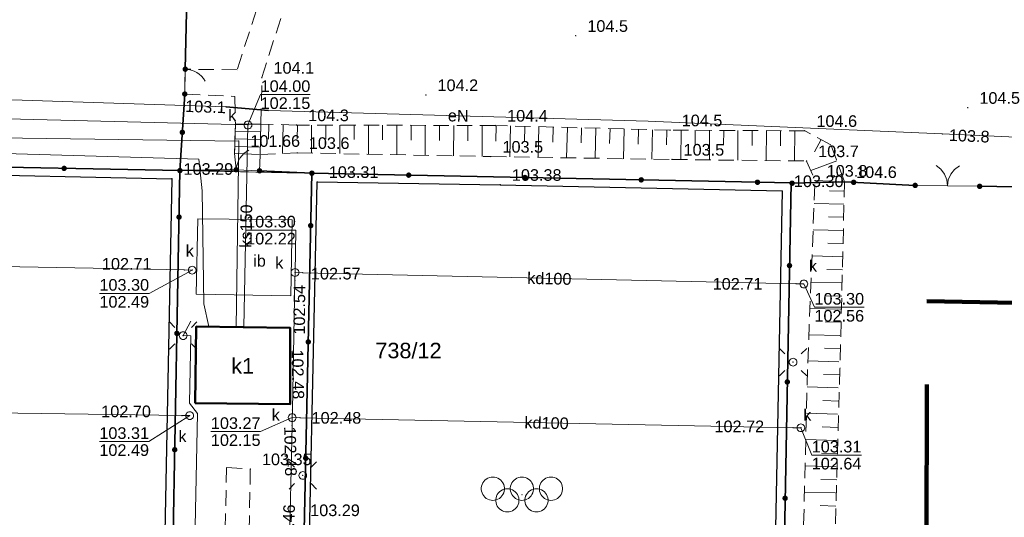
# Model space of a CAD drawing. Extents: x 6447898 to 6448503, y 5806748 to 5807122.
# Tile 15 of 50: x 6448026 to 6448089, y 5806955 to 5806987. Entities that reach past the tile are written whole.
import ezdxf
from ezdxf.enums import TextEntityAlignment as Align

# ---------------------------------------------------------------- set-up
doc = ezdxf.new("R2010")
doc.units = 0
doc.header["$PDSIZE"] = 0.75
for name, pattern in [('DASHED', [19.05, 12.7, -6.35]), ('PRZER1-1', [2, 1, -1]), ('PRZER2-1', [3, 2, -1])]:
    doc.linetypes.add(name, pattern=pattern)
doc.layers.get('0').update_dxf_attribs({"linetype": 'CONTINUOUS', "lineweight": 13})
for name, color, linetype, lineweight in [('GESBZO', 1, 'CONTINUOUS', 50), ('GESBZO_O', 1, 'CONTINUOUS', 50), ('GESDZI_O', 7, 'CONTINUOUS', 18), ('GESUZY', 3, 'PRZER1-1', 18), ('GSLKBR', 7, 'CONTINUOUS', 18), ('GSLKFU', 7, 'CONTINUOUS', 18), ('GSLKOG', 7, 'CONTINUOUS', 35), ('GSLKRW', 7, 'CONTINUOUS', 25), ('GSPWPN', 42, 'CONTINUOUS', 13), ('GSPWPN_O', 42, 'CONTINUOUS', 13), ('GSPWPS', 7, 'CONTINUOUS', 13), ('GSPWPS_O', 7, 'CONTINUOUS', 13), ('GSSIIN', 7, 'CONTINUOUS', 18), ('GSSIIN_O', 7, 'CONTINUOUS', 18), ('GSSKOD', 7, 'PRZER2-1', 18), ('GSSSCK', 7, 'CONTINUOUS', 18), ('GSSSPS', 7, 'PRZER2-1', 18), ('GSSZSN', 7, 'PRZER2-1', 18), ('GULEPR', 240, 'CONTINUOUS', 18), ('GULEPR_O', 240, 'CONTINUOUS', 18), ('GULKPR', 32, 'CONTINUOUS', 18), ('GULKPR_O', 32, 'CONTINUOUS', 18), ('GULLOB', 7, 'CONTINUOUS', 35), ('GULWPR', 5, 'CONTINUOUS', 18), ('GUPELA', 7, 'CONTINUOUS', 18), ('GUPKSD', 32, 'CONTINUOUS', 18), ('GUPKSD_O', 32, 'CONTINUOUS', 18), ('GUPPRZ', 7, 'CONTINUOUS', 18), ('GUPPRZ_O', 7, 'CONTINUOUS', 18), ('obrys', 130, 'DASHED', 120)]:
    doc.layers.add(name, color=color, linetype=linetype, lineweight=lineweight)
doc.styles.add('GEO-INFO', font='arial.ttf')

# ---------------------------------------------------------------- blocks, each defined once
blk = doc.blocks.new('KOLO')
blk.add_hatch(color=0).paths.add_polyline_path([(-0.5, 0), (-0.482963, -0.12941), (-0.433013, -0.25), (-0.353553, -0.353553), (-0.25, -0.433013), (-0.12941, -0.482963), (0, -0.5), (0.12941, -0.482963), (0.25, -0.433013), (0.353553, -0.353553), (0.433013, -0.25), (0.482963, -0.12941), (0.5, 0), (0.482963, 0.12941), (0.433013, 0.25), (0.353553, 0.353553), (0.25, 0.433013), (0.12941, 0.482963), (0, 0.5), (-0.12941, 0.482963), (-0.25, 0.433013), (-0.353553, 0.353553), (-0.433013, 0.25), (-0.482963, 0.12941)])
blk = doc.blocks.new('POINT')
at = {"color": 0}
blk.add_point((0, 0), dxfattribs=at)
blk = doc.blocks.new('SUEO')
blk.add_hatch(color=0).paths.add_polyline_path([(-0.002174, 0.089974), (0.023762, 0.086807), (0.042561, 0.0793), (0.060131, 0.066965), (0.076266, 0.047786), (0.086234, 0.025762), (0.089972, 0.002226), (0.088646, -0.015553), (0.081114, -0.038994), (0.066834, -0.060276), (0.049699, -0.075033), (0.027576, -0.085671), (0.004027, -0.08991), (-0.019639, -0.087831), (-0.040932, -0.080154), (-0.059082, -0.067892), (-0.073734, -0.051607), (-0.08374, -0.032979), (-0.089221, -0.011817), (-0.089063, 0.012951), (-0.082571, 0.035806), (-0.069528, 0.057148), (-0.048957, 0.075519), (-0.026898, 0.085887)])
at = {"color": 0}
for points in [[(-1.767767, 1.767767), (-1.06066, 1.06066)], [(1.767767, 1.767767), (1.06066, 1.06066)], [(-1.767767, -1.767767), (-1.06066, -1.06066)], [(1.767767, -1.767767), (1.06066, -1.06066)]]:
    blk.add_lwpolyline(points, dxfattribs=at)
blk = doc.blocks.new('OKRAG_PELNY')
at = {"color": 0}
blk.add_lwpolyline([(0, 0.5), (0.12941, 0.482963), (0.25, 0.433013), (0.353553, 0.353553), (0.433013, 0.25), (0.482963, 0.12941), (0.5, 0), (0.482963, -0.12941), (0.433013, -0.25), (0.353553, -0.353553), (0.25, -0.433013), (0.12941, -0.482963), (0, -0.5), (-0.12941, -0.482963), (-0.25, -0.433013), (-0.353553, -0.353553), (-0.433013, -0.25), (-0.482963, -0.12941), (-0.5, 0), (-0.482963, 0.12941), (-0.433013, 0.25), (-0.353553, 0.353553), (-0.25, 0.433013), (-0.12941, 0.482963)], close=True, dxfattribs=at)
blk = doc.blocks.new('KTOK04')
at = {"color": 0}
blk.add_lwpolyline([(0, 0), (-0.01711, -0.261052), (-0.068148, -0.517638), (-0.152241, -0.765367), (-0.267949, -1), (-0.413293, -1.217523), (-0.585786, -1.414214), (-0.782477, -1.586707), (-1, -1.732051)], dxfattribs=at)
blk = doc.blocks.new('SLBRA')
at = {"color": 0}
for points in [[(1.732051, 1), (1.414214, 0.585786), (1, 0.267949), (0.517638, 0.068148), (0, 0)], [(0, 0), (0.517638, -0.068148), (1, -0.267949), (1.414214, -0.585786), (1.732051, -1)]]:
    blk.add_lwpolyline(points, dxfattribs=at)
blk = doc.blocks.new('BUBS05')
at = {"color": 0}
for points in [[(-3.75, 2.25), (-3.526437, 2.233246), (-3.307867, 2.183359), (-3.099174, 2.101453), (-2.90502, 1.989358), (-2.729741, 1.849578), (-2.577253, 1.685235), (-2.450962, 1.5), (-2.353689, 1.298012), (-2.287608, 1.083781), (-2.254194, 0.862095), (-2.254194, 0.637905), (-2.287608, 0.416219), (-2.353689, 0.201988), (-2.450962, 0), (-2.577253, -0.185235), (-2.729741, -0.349578), (-2.90502, -0.489358), (-3.099174, -0.601453), (-3.307867, -0.683359), (-3.526437, -0.733246), (-3.75, -0.75), (-3.973563, -0.733246), (-4.192133, -0.683359), (-4.400826, -0.601453), (-4.59498, -0.489358), (-4.770259, -0.349578), (-4.922747, -0.185235), (-5.049038, 0), (-5.146311, 0.201988), (-5.212392, 0.416219), (-5.245806, 0.637905), (-5.245806, 0.862095), (-5.212392, 1.083781), (-5.146311, 1.298012), (-5.049038, 1.5), (-4.922747, 1.685235), (-4.770259, 1.849578), (-4.59498, 1.989358), (-4.400826, 2.101453), (-4.192133, 2.183359), (-3.973563, 2.233246)], [(0, 2.25), (0.223563, 2.233246), (0.442133, 2.183359), (0.650826, 2.101453), (0.84498, 1.989358), (1.020259, 1.849578), (1.172747, 1.685235), (1.299038, 1.5), (1.396311, 1.298012), (1.462392, 1.083781), (1.495806, 0.862095), (1.495806, 0.637905), (1.462392, 0.416219), (1.396311, 0.201988), (1.299038, 0), (1.172747, -0.185235), (1.020259, -0.349578), (0.84498, -0.489358), (0.650826, -0.601453), (0.442133, -0.683359), (0.223563, -0.733246), (0, -0.75), (-0.223563, -0.733246), (-0.442133, -0.683359), (-0.650826, -0.601453), (-0.84498, -0.489358), (-1.020259, -0.349578), (-1.172747, -0.185235), (-1.299038, 0), (-1.396311, 0.201988), (-1.462392, 0.416219), (-1.495806, 0.637905), (-1.495806, 0.862095), (-1.462392, 1.083781), (-1.396311, 1.298012), (-1.299038, 1.5), (-1.172747, 1.685235), (-1.020259, 1.849578), (-0.84498, 1.989358), (-0.650826, 2.101453), (-0.442133, 2.183359), (-0.223563, 2.233246)], [(3.75, 2.25), (3.973563, 2.233246), (4.192133, 2.183359), (4.400826, 2.101453), (4.59498, 1.989358), (4.770259, 1.849578), (4.922747, 1.685235), (5.049038, 1.5), (5.146311, 1.298012), (5.212392, 1.083781), (5.245806, 0.862095), (5.245806, 0.637905), (5.212392, 0.416219), (5.146311, 0.201988), (5.049038, 0), (4.922747, -0.185235), (4.770259, -0.349578), (4.59498, -0.489358), (4.400826, -0.601453), (4.192133, -0.683359), (3.973563, -0.733246), (3.75, -0.75), (3.526437, -0.733246), (3.307867, -0.683359), (3.099174, -0.601453), (2.90502, -0.489358), (2.729741, -0.349578), (2.577253, -0.185235), (2.450962, 0), (2.353689, 0.201988), (2.287608, 0.416219), (2.254194, 0.637905), (2.254194, 0.862095), (2.287608, 1.083781), (2.353689, 1.298012), (2.450962, 1.5), (2.577253, 1.685235), (2.729741, 1.849578), (2.90502, 1.989358), (3.099174, 2.101453), (3.307867, 2.183359), (3.526437, 2.233246)], [(-1.875, 0.75), (-1.651437, 0.733246), (-1.432867, 0.683359), (-1.224174, 0.601453), (-1.03002, 0.489358), (-0.854741, 0.349578), (-0.702253, 0.185235), (-0.575962, 0), (-0.478689, -0.201988), (-0.412608, -0.416219), (-0.379194, -0.637905), (-0.379194, -0.862095), (-0.412608, -1.083781), (-0.478689, -1.298012), (-0.575962, -1.5), (-0.702253, -1.685235), (-0.854741, -1.849578), (-1.03002, -1.989358), (-1.224174, -2.101453), (-1.432867, -2.183359), (-1.651437, -2.233246), (-1.875, -2.25), (-2.098563, -2.233246), (-2.317133, -2.183359), (-2.525826, -2.101453), (-2.71998, -1.989358), (-2.895259, -1.849578), (-3.047747, -1.685235), (-3.174038, -1.5), (-3.271311, -1.298012), (-3.337392, -1.083781), (-3.370806, -0.862095), (-3.370806, -0.637905), (-3.337392, -0.416219), (-3.271311, -0.201988), (-3.174038, 0), (-3.047747, 0.185235), (-2.895259, 0.349578), (-2.71998, 0.489358), (-2.525826, 0.601453), (-2.317133, 0.683359), (-2.098563, 0.733246)], [(1.875, 0.75), (2.098563, 0.733246), (2.317133, 0.683359), (2.525826, 0.601453), (2.71998, 0.489358), (2.895259, 0.349578), (3.047747, 0.185235), (3.174038, 0), (3.271311, -0.201988), (3.337392, -0.416219), (3.370806, -0.637905), (3.370806, -0.862095), (3.337392, -1.083781), (3.271311, -1.298012), (3.174038, -1.5), (3.047747, -1.685235), (2.895259, -1.849578), (2.71998, -1.989358), (2.525826, -2.101453), (2.317133, -2.183359), (2.098563, -2.233246), (1.875, -2.25), (1.651437, -2.233246), (1.432867, -2.183359), (1.224174, -2.101453), (1.03002, -1.989358), (0.854741, -1.849578), (0.702253, -1.685235), (0.575962, -1.5), (0.478689, -1.298012), (0.412608, -1.083781), (0.379194, -0.862095), (0.379194, -0.637905), (0.412608, -0.416219), (0.478689, -0.201988), (0.575962, 0), (0.702253, 0.185235), (0.854741, 0.349578), (1.03002, 0.489358), (1.224174, 0.601453), (1.432867, 0.683359), (1.651437, 0.733246)]]:
    blk.add_lwpolyline(points, close=True, dxfattribs=at)

msp = doc.modelspace()

# ---------------------------------------------------------------- linework, layer by layer
at = {"layer": 'GESBZO', "elevation": 10.18}
msp.add_lwpolyline([(6448036.903, 5806962.511), (6448036.984, 5806967.441), (6448043.044, 5806967.35), (6448043.034, 5806962.428)], close=True, dxfattribs=at)
at = {"layer": 'GESUZY', "ltscale": 0.5}
for p, q in [((6448075.344, 5806976.7, 10.08), (6447966.34, 5806978.91, 10.08)), ((6448074.87, 5806951.54, 10.08), (6448075.344, 5806976.7, 10.08))]:
    msp.add_line(p, q, dxfattribs=at)
at = {"layer": 'GESUZY', "ltscale": 0.5, "elevation": 10.08}
msp.add_lwpolyline([(6448075.344, 5806976.7), (6448074.87, 5806951.54), (6448074.079, 5806913.637), (6448043.082, 5806914.245), (6448003.595, 5806915.028), (6448003.758, 5806920.077), (6448003.734, 5806923.158), (6448003.735, 5806923.191), (6447975.71, 5806923.75), (6447976.081, 5806941.611), (6447976.35, 5806954.66), (6447965.901, 5806954.89), (6447966.34, 5806978.91)], close=True, dxfattribs=at)
at = {"layer": 'GSLKBR', "elevation": 10.18}
msp.add_lwpolyline([(6448087.51, 5806976.48), (6448083.35, 5806976.54)], dxfattribs=at)
at = {"layer": 'GSLKFU', "elevation": 10.18}
for points in [[(6448036.24, 5806982.43), (6448036.27, 5806984.03)], [(6448041.06, 5806977.48), (6448039.56, 5806977.55)]]:
    msp.add_lwpolyline(points, dxfattribs=at)
at = {"layer": 'GSLKOG', "elevation": 10.18}
for points in [[(6448036.27, 5806984.03), (6448037.138, 5807021.586)], [(6448035.927, 5806977.493), (6448036.24, 5806982.43)], [(6448003.865, 5806927.036), (6448004.56, 5806978.1), (6448035.927, 5806977.493)], [(6448003.758, 5806920.077), (6448003.595, 5806915.028), (6448043.082, 5806914.245), (6448044.437, 5806977.327), (6448041.06, 5806977.48)], [(6448039.56, 5806977.55), (6448035.927, 5806977.493), (6448035.467, 5806952.875)], [(6448044.437, 5806977.327), (6448075.344, 5806976.7), (6448074.87, 5806951.54), (6448074.079, 5806913.637), (6448043.082, 5806914.245)], [(6448075.41, 5806976.68), (6448078.79, 5806976.77), (6448083.35, 5806976.54)], [(6448087.51, 5806976.48), (6448102.885, 5806976.186)]]:
    msp.add_lwpolyline(points, dxfattribs=at)
at = {"layer": 'GSLKRW', "elevation": 10.18}
for points in [[(6448034.423, 5806926.997), (6448019.414, 5806927.282), (6448012.314, 5806927.412), (6448009.195, 5806927.469), (6448004.415, 5806927.577), (6448004.859, 5806952.355), (6448005.39, 5806977.542), (6448019.659, 5806977.311), (6448035.408, 5806976.972)], [(6448074.774, 5806976.181), (6448073.54, 5806914.197), (6448058.8, 5806914.447), (6448043.572, 5806914.766), (6448044.068, 5806944.055), (6448044.777, 5806976.77), (6448056.586, 5806976.584)]]:
    msp.add_lwpolyline(points, close=True, dxfattribs=at)
at = {"layer": 'GSSIIN', "elevation": 10.18}
msp.add_lwpolyline([(6448043.16, 5806974.33), (6448037.08, 5806974.39), (6448036.97, 5806969.53), (6448043.08, 5806969.42)], close=True, dxfattribs=at)
at = {"layer": 'GSSKOD', "ltscale": 0.5, "elevation": 10.18}
for points in [[(6448048.97, 5807013.07), (6448044.08, 5806997.86), (6448039.62, 5806983.99), (6448036.27, 5806984.03), (6448036.24, 5806982.43), (6448039.47, 5806982.27), (6448039.5, 5806980.49), (6448039.45, 5806978.59), (6448039.56, 5806977.55), (6448041.06, 5806977.48), (6448041.1, 5806978.54), (6448041.15, 5806980.49), (6448041.21, 5806983.49), (6448045.62, 5806997.29), (6448050.64, 5807013.02)], [(6448009.195, 5806927.469), (6448012.314, 5806927.412), (6448012.274, 5806926.862), (6448012.206, 5806921.502), (6448038.173, 5806920.936), (6448038.763, 5806951.554), (6448035.443, 5806951.575), (6448035.467, 5806952.875), (6448038.808, 5806952.893), (6448038.938, 5806958.362), (6448040.466, 5806958.254), (6448040.351, 5806951.395), (6448039.724, 5806919.328), (6448003.758, 5806920.077), (6448003.734, 5806923.158), (6448003.735, 5806923.191), (6448003.778, 5806924.457), (6448009.139, 5806924.429), (6448009.214, 5806926.918)]]:
    msp.add_lwpolyline(points, close=True, dxfattribs=at)
at = {"layer": 'GSSSCK', "elevation": 10.18}
msp.add_lwpolyline([(6448039.45, 5806978.59), (6448039.5, 5806980.49), (6448041.15, 5806980.49), (6448041.1, 5806978.54)], close=True, dxfattribs=at)
at = {"layer": 'GSSSCK', "elevation": 10.18, "flags": 128}
for points in [[(6448039.488, 5806980.04), (6448041.137, 5806979.996)], [(6448039.475, 5806979.54), (6448041.125, 5806979.497)], [(6448039.462, 5806979.04), (6448041.112, 5806978.997)]]:
    msp.add_lwpolyline(points, dxfattribs=at)
at = {"layer": 'GSSSPS', "ltscale": 0.5, "elevation": 10.1}
msp.add_lwpolyline([(6448057.984, 5806956.62), (6448057.974, 5806956.6), (6448057.994, 5806956.6)], close=True, dxfattribs=at)
at = {"layer": 'GSSZSN', "ltscale": 0.5, "elevation": 10.06}
for points in [[(6448041.15, 5806980.49), (6448041.1, 5806978.54)], [(6448078.79, 5806976.77), (6448077.91, 5806979.16), (6448076.23, 5806980.06), (6448067.54, 5806980.1), (6448056.28, 5806980.4), (6448043.45, 5806980.43), (6448041.15, 5806980.49)], [(6448041.1, 5806978.54), (6448043.49, 5806978.64), (6448055.98, 5806978.4), (6448067.66, 5806978.21), (6448076.34, 5806978.11), (6448076.89, 5806976.85), (6448078.79, 5806976.77)], [(6448046.56, 5806912.96), (6448074.48, 5806913.26), (6448075.14, 5806913.8), (6448075.42, 5806925.21), (6448075.81, 5806941.17), (6448076.42, 5806965.09), (6448076.89, 5806976.85), (6448078.79, 5806976.77)], [(6448078.79, 5806976.77), (6448078.5, 5806964.71), (6448077.79, 5806941.02), (6448077.18, 5806925.16), (6448076.54, 5806913.56), (6448076.04, 5806912.29), (6448075.06, 5806911.56), (6448046.59, 5806912.06)]]:
    msp.add_lwpolyline(points, dxfattribs=at)
at = {"layer": 'GSSZSN', "elevation": 10.06, "flags": 128}
for points in [[(6448041.667, 5806980.477), (6448041.642, 5806979.519)], [(6448042.583, 5806980.453), (6448042.535, 5806978.6)], [(6448043.5, 5806980.43), (6448043.497, 5806979.535)], [(6448044.416, 5806980.428), (6448044.412, 5806978.622)], [(6448045.333, 5806980.426), (6448045.331, 5806979.515)], [(6448046.25, 5806980.423), (6448046.246, 5806978.587)], [(6448047.167, 5806980.421), (6448047.164, 5806979.495)], [(6448048.083, 5806980.419), (6448048.079, 5806978.552)], [(6448049, 5806980.417), (6448048.998, 5806979.476)], [(6448049.917, 5806980.415), (6448049.912, 5806978.517)], [(6448050.834, 5806980.413), (6448050.831, 5806979.456)], [(6448051.75, 5806980.411), (6448051.746, 5806978.481)], [(6448052.667, 5806980.408), (6448052.665, 5806979.436)], [(6448053.584, 5806980.406), (6448053.579, 5806978.446)], [(6448054.501, 5806980.404), (6448054.498, 5806979.416)], [(6448055.417, 5806980.402), (6448055.413, 5806978.411)], [(6448056.334, 5806980.399), (6448056.307, 5806979.397)], [(6448057.251, 5806980.374), (6448057.197, 5806978.38)], [(6448058.167, 5806980.35), (6448058.141, 5806979.358)], [(6448059.083, 5806980.325), (6448059.031, 5806978.35)], [(6448060, 5806980.301), (6448059.974, 5806979.318)], [(6448060.916, 5806980.276), (6448060.864, 5806978.321)], [(6448061.833, 5806980.252), (6448061.807, 5806979.279)], [(6448062.749, 5806980.228), (6448062.698, 5806978.291)], [(6448063.666, 5806980.203), (6448063.64, 5806979.24)], [(6448064.582, 5806980.179), (6448064.531, 5806978.261)], [(6448065.499, 5806980.154), (6448065.473, 5806979.2)], [(6448066.415, 5806980.13), (6448066.364, 5806978.231)], [(6448067.331, 5806980.106), (6448067.306, 5806979.161)], [(6448068.248, 5806980.097), (6448068.239, 5806978.203)], [(6448069.165, 5806980.093), (6448069.16, 5806979.143)], [(6448070.082, 5806980.088), (6448070.073, 5806978.182)], [(6448070.998, 5806980.084), (6448070.994, 5806979.128)], [(6448071.915, 5806980.08), (6448071.906, 5806978.161)], [(6448072.832, 5806980.076), (6448072.827, 5806979.113)], [(6448073.749, 5806980.071), (6448073.74, 5806978.14)], [(6448074.665, 5806980.067), (6448074.661, 5806979.098)], [(6448075.582, 5806980.063), (6448075.573, 5806978.119)], [(6448077.275, 5806979.5), (6448076.85, 5806978.707)], [(6448078.295, 5806978.115), (6448076.609, 5806977.494)], [(6448078.611, 5806977.255), (6448078.03, 5806977.041)], [(6448078.776, 5806976.175), (6448077.82, 5806976.198)], [(6448076.831, 5806975.375), (6448078.755, 5806975.329)], [(6448078.735, 5806974.482), (6448077.766, 5806974.506)], [(6448076.763, 5806973.683), (6448078.715, 5806973.636)], [(6448078.694, 5806972.79), (6448077.712, 5806972.813)], [(6448076.696, 5806971.991), (6448078.674, 5806971.943)], [(6448078.654, 5806971.097), (6448077.658, 5806971.121)], [(6448076.628, 5806970.299), (6448078.633, 5806970.251)], [(6448078.613, 5806969.404), (6448077.604, 5806969.429)], [(6448076.561, 5806968.607), (6448078.593, 5806968.558)], [(6448078.572, 5806967.712), (6448077.549, 5806967.736)], [(6448076.493, 5806966.915), (6448078.552, 5806966.865)], [(6448078.531, 5806966.019), (6448077.495, 5806966.044)], [(6448076.425, 5806965.223), (6448078.511, 5806965.173)], [(6448078.489, 5806964.326), (6448077.445, 5806964.358)], [(6448076.381, 5806963.543), (6448078.463, 5806963.48)], [(6448078.438, 5806962.634), (6448077.398, 5806962.665)], [(6448076.337, 5806961.85), (6448078.412, 5806961.788)], [(6448078.387, 5806960.942), (6448077.351, 5806960.973)], [(6448076.294, 5806960.157), (6448078.362, 5806960.095)], [(6448078.336, 5806959.249), (6448077.304, 5806959.28)], [(6448076.251, 5806958.465), (6448078.311, 5806958.403)], [(6448078.286, 5806957.557), (6448077.258, 5806957.588)], [(6448076.208, 5806956.772), (6448078.26, 5806956.711)], [(6448078.235, 5806955.864), (6448077.211, 5806955.895)]]:
    msp.add_lwpolyline(points, dxfattribs=at)
at = {"layer": 'GULEPR', "elevation": 10.14}
for points in [[(6447974.73, 5806950.49), (6447974.85, 5806950.49), (6447975.48, 5806950.78), (6447975.74, 5806951.34), (6447975.87, 5806959.09), (6447976.22, 5806971.52), (6447976.68, 5806982.6), (6447976.96, 5806982.77), (6447994.48, 5806982.82), (6448015.87, 5806982.36), (6448038.89, 5806981.61), (6448041.64, 5806981.37), (6448066.12, 5806980.69), (6448085.09, 5806979.86), (6448100.86, 5806979.16), (6448102.868, 5806978.945)], [(6447973.545, 5806950.713), (6447973.801, 5806950.774), (6447992.878, 5806950.324), (6448000.168, 5806950.2), (6448000.862, 5806979.355), (6448002.152, 5806979.352), (6448021.675, 5806978.684), (6448037.141, 5806978.231), (6448037.354, 5806976.186), (6448037.461, 5806968.902), (6448037.784, 5806967.436)], [(6448036.64, 5806967.797), (6448036.133, 5806966.856), (6448036.623, 5806966.847), (6448036.553, 5806962.507), (6448037.061, 5806961.838), (6448036.535, 5806936.911), (6448036.291, 5806925.232), (6448002.205, 5806925.957), (6448002.449, 5806937.645), (6448003.068, 5806967.622), (6448004.197, 5806967.601)]]:
    msp.add_lwpolyline(points, dxfattribs=at)
at = {"layer": 'GULKPR', "elevation": 10.14}
for points in [[(6448007.575, 5806886.518), (6447988.816, 5806933.874), (6447989.412, 5806981.716), (6448040.312, 5806980.433)], [(6448040.312, 5806980.433), (6448040.044, 5806967.395)], [(6448003.852, 5806971.679), (6448004.35, 5806971.67), (6448036.22, 5806971.09), (6448036.72, 5806971.076)], [(6448043.349, 5806970.925), (6448043.34, 5806970.42), (6448043.18, 5806962.07), (6448043.168, 5806961.566), (6448043.16, 5806961.07), (6448042.98, 5806952.6), (6448042.975, 5806952.097), (6448042.96, 5806951.6), (6448042.75, 5806943.29), (6448042.734, 5806942.789), (6448042.72, 5806942.29), (6448042.52, 5806933.93), (6448042.513, 5806933.43), (6448042.51, 5806932.93), (6448042.38, 5806924.4), (6448042.368, 5806923.9)], [(6448076.165, 5806970.184), (6448075.66, 5806970.19), (6448043.85, 5806970.91), (6448043.349, 5806970.925)], [(6448003.778, 5806962.157), (6448004.28, 5806962.15), (6448036.06, 5806961.7), (6448036.558, 5806961.697)], [(6448075.975, 5806960.915), (6448075.48, 5806960.92), (6448043.67, 5806961.56), (6448043.168, 5806961.566)]]:
    msp.add_lwpolyline(points, dxfattribs=at)
at = {"layer": 'GULLOB', "elevation": 10.12}
msp.add_lwpolyline([(6448038.89, 5806981.61), (6448041.64, 5806981.37)], dxfattribs=at)
at = {"layer": 'GULWPR', "elevation": 10.14}
msp.add_lwpolyline([(6448039.544, 5806967.404), (6448039.72, 5806979.4), (6447999.41, 5806979.96), (6447978.38, 5806973.53), (6447952.96, 5806967.92), (6447952.64, 5806967.76)], dxfattribs=at)
at = {"layer": 'GUPPRZ_O', "elevation": 10.8, "flags": 128}
for points in [[(6448044.334, 5806982.39), (6448041.131, 5806982.39), (6448040.312, 5806980.433)], [(6448041.131, 5806982.39), (6448044.334, 5806982.39)], [(6448040.197, 5806973.655), (6448043.4, 5806973.655), (6448043.349, 5806970.925)], [(6448040.197, 5806973.655), (6448043.4, 5806973.655)], [(6448030.734, 5806969.579), (6448033.938, 5806969.579), (6448036.72, 5806971.076)], [(6448080.054, 5806968.681), (6448076.851, 5806968.681), (6448076.165, 5806970.184)], [(6448030.734, 5806969.579), (6448033.938, 5806969.579)], [(6448076.851, 5806968.681), (6448080.054, 5806968.681)], [(6448030.728, 5806960.023), (6448033.931, 5806960.023), (6448036.558, 5806961.697)], [(6448037.923, 5806960.666), (6448041.126, 5806960.666), (6448043.168, 5806961.566)], [(6448079.879, 5806959.152), (6448076.676, 5806959.152), (6448075.975, 5806960.915)], [(6448037.923, 5806960.666), (6448041.126, 5806960.666)], [(6448030.728, 5806960.023), (6448033.931, 5806960.023)], [(6448076.676, 5806959.152), (6448079.879, 5806959.152)]]:
    msp.add_lwpolyline(points, dxfattribs=at)
at = {"layer": 'obrys'}
msp.add_line((6448083.969, 5806912.91), (6448084.117, 5806969.045), dxfattribs=at)
msp.add_lwpolyline([(6448084.095, 5806969.076), (6448148.826, 5806967.955)], dxfattribs=at)

# ---------------------------------------------------------------- block references
at = {"layer": 'GSLKBR', "xscale": 0.75, "yscale": 0.75, "rotation": 89.17367586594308}
msp.add_blockref('SLBRA', (6448085.43, 5806976.51, 10.18), dxfattribs=at)
at = {"layer": 'GSLKFU', "xscale": 0.75, "yscale": 0.75}
for p, rotation in [((6448036.27, 5806984.03, 10.18), 88.92583002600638), ((6448039.56, 5806977.55, 10.18), 177.3281354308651)]:
    msp.add_blockref('KTOK04', p, dxfattribs=dict(at, rotation=rotation))
at = {"layer": 'GSLKOG', "xscale": 0.35, "yscale": 0.35}
for p in [(6448036.27, 5806984.03, 10.18), (6448036.24, 5806982.43, 10.18), (6448036.084, 5806979.961, 10.18), (6448028.458, 5806977.637, 10.18), (6448035.927, 5806977.493, 10.18), (6448035.927, 5806977.493, 10.18), (6448039.56, 5806977.55, 10.18), (6448041.06, 5806977.48, 10.18), (6448044.437, 5806977.327, 10.18), (6448050.682, 5806977.2, 10.18), (6448058.18, 5806977.048, 10.18), (6448065.679, 5806976.896, 10.18), (6448073.177, 5806976.744, 10.18), (6448075.41, 5806976.68, 10.18), (6448079.382, 5806976.74, 10.18), (6448083.35, 5806976.54, 10.18), (6448087.51, 5806976.48, 10.18), (6448035.871, 5806974.499, 10.18), (6448044.364, 5806973.947, 10.18), (6448075.243, 5806971.368, 10.18), (6448035.731, 5806967, 10.18), (6448044.203, 5806966.448, 10.18), (6448075.102, 5806963.87, 10.18), (6448035.591, 5806959.501, 10.18), (6448044.042, 5806958.95, 10.18), (6448074.961, 5806956.371, 10.18)]:
    msp.add_blockref('KOLO', p, dxfattribs=at)
at = {"layer": 'GSPWPN', "xscale": 0.09, "yscale": 0.09}
for p in [(6448061.454, 5806986.187, 10.08), (6448041.21, 5806983.49, 10.08), (6448051.79, 5806982.37, 10.08), (6448086.74, 5806981.55, 10.08), (6448043.45, 5806980.43, 10.08), (6448056.28, 5806980.4, 10.08), (6448067.54, 5806980.1, 10.08), (6448076.23, 5806980.06, 10.08), (6448043.49, 5806978.64, 10.08), (6448055.98, 5806978.4, 10.08), (6448067.66, 5806978.21, 10.08), (6448076.34, 5806978.11, 10.08), (6448076.89, 5806976.85, 10.08), (6448078.79, 5806976.77, 10.08)]:
    msp.add_blockref('KOLO', p, dxfattribs=at)
at = {"layer": 'GSPWPS', "xscale": 0.09, "yscale": 0.09}
for p in [(6448035.408, 5806976.972, 10.08), (6448044.777, 5806976.77, 10.08), (6448056.586, 5806976.584, 10.08), (6448074.774, 5806976.181, 10.08), (6448040.466, 5806958.254, 10.08)]:
    msp.add_blockref('KOLO', p, dxfattribs=at)
at = {"layer": 'GSSSPS', "xscale": 0.5, "yscale": 0.5}
msp.add_blockref('BUBS05', (6448057.984, 5806956.61, 10.1), dxfattribs=at)
at = {"layer": 'GUPELA', "xscale": 0.5, "yscale": 0.5}
for name, p in [('SUEO', (6448036.133, 5806966.856, 10.15)), ('OKRAG_PELNY', (6448036.133, 5806966.856, 10.16)), ('SUEO', (6448075.472, 5806965.145, 10.15)), ('OKRAG_PELNY', (6448075.472, 5806965.145, 10.16)), ('SUEO', (6448043.85, 5806957.842, 10.15)), ('OKRAG_PELNY', (6448043.85, 5806957.842, 10.16))]:
    msp.add_blockref(name, p, dxfattribs=at)
at = {"layer": 'GUPKSD', "xscale": 0.5, "yscale": 0.5}
for p in [(6448040.312, 5806980.433, 10.16), (6448036.72, 5806971.076, 10.16), (6448043.349, 5806970.925, 10.16), (6448076.165, 5806970.184, 10.16), (6448036.558, 5806961.697, 10.16), (6448043.168, 5806961.566, 10.16), (6448075.975, 5806960.915, 10.16)]:
    msp.add_blockref('OKRAG_PELNY', p, dxfattribs=at)
at = {"layer": 'GUPPRZ'}
for p in [(6448038.89, 5806981.61, 10.16), (6448040.312, 5806980.433, 10.16), (6448039.72, 5806979.4, 10.16), (6448085.09, 5806979.86, 10.16), (6448036.22, 5806971.086, 10.16), (6448036.72, 5806971.076, 10.16), (6448043.339, 5806970.425, 10.16), (6448043.349, 5806970.925, 10.16), (6448043.849, 5806970.914, 10.16), (6448075.665, 5806970.195, 10.16), (6448076.165, 5806970.184, 10.16), (6448036.058, 5806961.704, 10.16), (6448036.558, 5806961.697, 10.16), (6448043.168, 5806961.566, 10.16), (6448043.178, 5806962.066, 10.16), (6448043.668, 5806961.556, 10.16), (6448043.158, 5806961.066, 10.16), (6448075.475, 5806960.925, 10.16), (6448075.975, 5806960.915, 10.16)]:
    msp.add_blockref('POINT', p, dxfattribs=at)

# ---------------------------------------------------------------- texts
at = {"layer": 'GESBZO_O', "style": 'GEO-INFO'}
msp.add_text('k1', height=1, dxfattribs=at).set_placement((6448039.974, 5806964.933, 10.8), align=Align.MIDDLE)
at = {"layer": 'GESDZI_O', "style": 'GEO-INFO'}
msp.add_text('738/12', height=1, dxfattribs=at).set_placement((6448050.667, 5806965.913, 10.8), align=Align.MIDDLE)
at = {"layer": 'GSPWPN_O', "style": 'GEO-INFO'}
for s, p in [('104.5', (6448062.204, 5806986.437, 10.8)), ('104.1', (6448041.96, 5806983.74, 10.8)), ('104.2', (6448052.54, 5806982.62, 10.8)), ('104.5', (6448087.49, 5806981.8, 10.8)), ('104.3', (6448044.2, 5806980.68, 10.8)), ('104.4', (6448057.03, 5806980.65, 10.8)), ('104.5', (6448068.29, 5806980.35, 10.8)), ('104.6', (6448076.98, 5806980.31, 10.8)), ('103.6', (6448044.24, 5806978.89, 10.8)), ('103.5', (6448056.73, 5806978.65, 10.8)), ('103.5', (6448068.41, 5806978.46, 10.8)), ('103.7', (6448077.09, 5806978.36, 10.8)), ('103.8', (6448077.64, 5806977.1, 10.8)), ('104.6', (6448079.54, 5806977.02, 10.8))]:
    msp.add_text(s, height=0.75, dxfattribs=at).set_placement(p)
at = {"layer": 'GSPWPS_O', "style": 'GEO-INFO'}
for s, p in [('103.29', (6448036.158, 5806977.222, 10.8)), ('103.31', (6448045.527, 5806977.02, 10.8)), ('103.38', (6448057.336, 5806976.834, 10.8)), ('103.30', (6448075.524, 5806976.431, 10.8)), ('103.35', (6448041.216, 5806958.504, 10.8))]:
    msp.add_text(s, height=0.75, dxfattribs=at).set_placement(p)
at = {"layer": 'GSSIIN_O', "style": 'GEO-INFO'}
msp.add_text('ib', height=0.75, dxfattribs=at).set_placement((6448041.059, 5806971.691, 10.8), align=Align.MIDDLE)
at = {"layer": 'GULEPR_O', "style": 'GEO-INFO'}
msp.add_text('eN', height=0.75, rotation=358.40886, dxfattribs=at).set_placement((6448053.88, 5806981.03, 10.8), align=Align.MIDDLE_CENTER)
at = {"layer": 'GULKPR_O', "style": 'GEO-INFO'}
for s, rotation, p in [('ks150', 88.81955, (6448040.178, 5806973.914, 10.8)), ('kd100', 358.70337, (6448059.755, 5806970.55, 10.8)), ('kd100', 358.8474, (6448059.575, 5806961.24, 10.8))]:
    msp.add_text(s, height=0.75, rotation=rotation, dxfattribs=at).set_placement(p, align=Align.MIDDLE)
at = {"layer": 'GUPKSD_O', "style": 'GEO-INFO'}
for p in [(6448039.562, 5806980.683, 10.8), (6448036.821, 5806971.949, 10.8), (6448042.599, 5806971.175, 10.8), (6448077.022, 5806970.97, 10.8), (6448042.368, 5806961.37, 10.8), (6448076.659, 5806961.364, 10.8), (6448036.353, 5806959.989, 10.8)]:
    msp.add_text('k', height=0.75, dxfattribs=at).set_placement(p, align=Align.RIGHT)
at = {"layer": 'GUPPRZ_O', "style": 'GEO-INFO'}
for s, p in [('104.00', (6448041.131, 5806982.563)), ('102.15', (6448041.131, 5806981.468)), ('103.30', (6448040.197, 5806973.828)), ('102.22', (6448040.197, 5806972.733)), ('103.30', (6448030.734, 5806969.752)), ('102.49', (6448030.734, 5806968.657)), ('103.30', (6448076.851, 5806968.853)), ('102.56', (6448076.851, 5806967.758)), ('103.27', (6448037.923, 5806960.839)), ('103.31', (6448030.728, 5806960.195)), ('102.15', (6448037.923, 5806959.744)), ('102.49', (6448030.728, 5806959.1)), ('103.31', (6448076.676, 5806959.324)), ('102.64', (6448076.676, 5806958.229)), ('103.29', (6448044.328, 5806955.22))]:
    msp.add_text(s, height=0.75, dxfattribs=at).set_placement(p)
for s, rotation, p in [('103.1', 358.13394, (6448036.266, 5806981.65, 10.8)), ('103.8', 357.45842, (6448085.527, 5806979.788, 10.8)), ('102.48', 271.2541, (6448043.021, 5806960.998, 10.8)), ('102.46', 87.26623, (6448042.829, 5806952.778, 10.8))]:
    msp.add_text(s, height=0.75, rotation=rotation, dxfattribs=at).set_placement(p, align=Align.MIDDLE_LEFT)
for s, p in [('101.66', (6448040.47, 5806979.4, 10.8)), ('102.71', (6448030.895, 5806971.481, 10.8)), ('102.57', (6448044.374, 5806970.851, 10.8)), ('102.71', (6448070.289, 5806970.191, 10.8)), ('102.70', (6448030.851, 5806961.97, 10.8)), ('102.48', (6448044.418, 5806961.556, 10.8)), ('102.72', (6448070.403, 5806961.004, 10.8))]:
    msp.add_text(s, height=0.75, dxfattribs=at).set_placement(p, align=Align.MIDDLE_LEFT)
for s, rotation, p in [('102.54', 89.60256, (6448043.637, 5806970.122, 10.8)), ('102.48', 271.2541, (6448043.568, 5806962.758, 10.8))]:
    msp.add_text(s, height=0.75, rotation=rotation, dxfattribs=at).set_placement(p, align=Align.MIDDLE_RIGHT)

doc.saveas('drawing.dxf')
